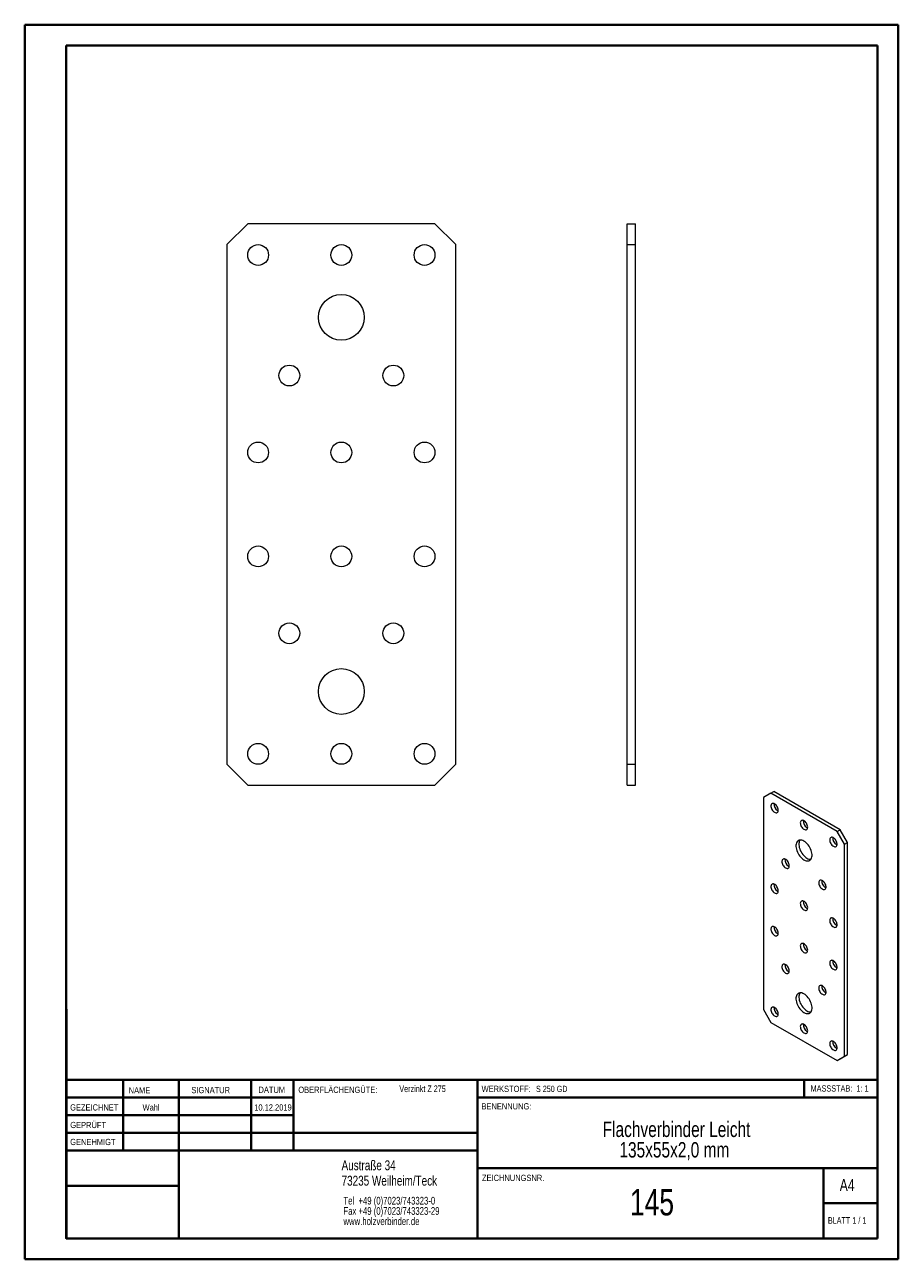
# Model space of a CAD drawing. Header units: millimetres. Extents: x 0 to 210, y 0 to 297.
import ezdxf

# ---------------------------------------------------------------- set-up
doc = ezdxf.new("R2010")
doc.units = ezdxf.units.MM
doc.styles.add('SLDTEXTSTYLE0', font='TXT', dxfattribs={"width": 0.75})
doc.styles.add('SLDTEXTSTYLE1', font='TXT', dxfattribs={"width": 0.681818})
doc.styles.add('SLDTEXTSTYLE2', font='TXT', dxfattribs={"width": 0.7})
doc.styles.add('SLDTEXTSTYLE3', font='TXT', dxfattribs={"width": 0.6875})

# ---------------------------------------------------------------- blocks, each defined once
blk = doc.blocks.new('SW_NOTE_0')
at = {"color": 0, "linetype": 'Continuous', "lineweight": 0, "char_height": 1.8521, "attachment_point": 1, "style": 'SLDTEXTSTYLE0'}
for s, insert in [('Tel  +49 (0)7023/743323-0', (0, 2.39)), ('Fax +49 (0)7023/743323-29', (0, -0.08)), ('www.holzverbinder.de', (0, -2.55))]:
    blk.add_mtext(s, dxfattribs=dict(at, insert=insert))
blk = doc.blocks.new('SW_NOTE_1')
at = {"color": 0, "linetype": 'Continuous', "lineweight": 0, "char_height": 3.7042, "attachment_point": 2, "style": 'SLDTEXTSTYLE0'}
for s, insert in [('Flachverbinder Leicht', (25.58, 4.77)), ('135x55x2,0 mm', (25.06, -0.16))]:
    blk.add_mtext(s, dxfattribs=dict(at, insert=insert))

msp = doc.modelspace()

# ---------------------------------------------------------------- linework, layer by layer
at = {"color": 7, "linetype": 'Continuous', "lineweight": 40}
for p, q in [((0.08, 0.21), (0.08, 297.21)), ((0.08, 297.21), (210.08, 297.21)), ((210.08, 0.21), (210.08, 297.21)), ((210.08, 292.21), (210.08, 297.21)), ((10.08, 292.21), (205.08, 292.21)), ((10.08, 5.21), (10.08, 292.21)), ((205.08, 5.21), (205.08, 292.21)), ((10.11, 60.37), (10.11, 5.12)), ((205.08, 43.37), (10.11, 43.37)), ((23.71, 43.37), (23.71, 26.37)), ((37.1, 43.37), (37.1, 5.12)), ((54.51, 43.37), (54.51, 26.37)), ((64.71, 26.37), (64.71, 43.37)), ((108.91, 43.37), (108.91, 5.12)), ((187.47, 39.12), (187.47, 43.37)), ((64.71, 39.1), (10.11, 39.1)), ((205.08, 39.12), (108.91, 39.12)), ((64.71, 34.87), (10.11, 34.87)), ((108.91, 30.62), (10.11, 30.62)), ((108.91, 26.37), (10.11, 26.37)), ((108.91, 22.12), (205.08, 22.12)), ((192.08, 5.21), (192.08, 22.21)), ((37.1, 17.87), (10.11, 17.87)), ((10.11, 13.71), (10.08, 13.71)), ((205.08, 13.71), (192.08, 13.71)), ((10.11, 9.46), (10.08, 9.46)), ((10.08, 5.21), (205.08, 5.21)), ((205.08, 5.21), (180.99, 5.21)), ((0.08, 0.21), (210.08, 0.21))]:
    msp.add_line(p, q, dxfattribs=at)
at = {"color": 7, "linetype": 'Continuous', "lineweight": 15}
for p, q in [((53.69, 249.31), (48.69, 244.31)), ((98.69, 249.31), (53.69, 249.31)), ((103.69, 244.31), (98.69, 249.31)), ((144.87, 244.31), (144.87, 249.31)), ((144.87, 249.31), (146.87, 249.31)), ((146.87, 244.31), (146.87, 249.31)), ((48.69, 244.31), (48.69, 119.31)), ((103.69, 119.31), (103.69, 244.31)), ((144.87, 244.31), (146.87, 244.31)), ((144.87, 119.31), (144.87, 244.31)), ((146.87, 119.31), (146.87, 244.31)), ((48.69, 119.31), (53.69, 114.31)), ((98.69, 114.31), (103.69, 119.31)), ((144.87, 114.31), (144.87, 119.31)), ((144.87, 119.31), (146.87, 119.31)), ((146.87, 114.31), (146.87, 119.31)), ((53.69, 114.31), (98.69, 114.31)), ((144.87, 114.31), (146.87, 114.31)), ((179.46, 112.34), (177.69, 111.32)), ((177.69, 111.32), (177.69, 60.28)), ((179.46, 112.34), (180.17, 112.74)), ((195.37, 103.15), (179.46, 112.34)), ((196.08, 103.56), (180.17, 112.74)), ((181.05, 108.15), (181.21, 108.08)), ((188.12, 104.07), (188.28, 103.99)), ((195.37, 103.15), (196.08, 103.56)), ((197.14, 100.09), (195.37, 103.15)), ((197.84, 100.5), (196.08, 103.56)), ((195.19, 99.99), (195.35, 99.91)), ((197.14, 100.09), (197.84, 100.5)), ((197.14, 49.06), (197.14, 100.09)), ((197.84, 49.46), (197.84, 100.5)), ((183.7, 94.78), (183.86, 94.71)), ((192.54, 89.68), (192.7, 89.6)), ((181.05, 88.76), (181.21, 88.68)), ((188.12, 84.68), (188.28, 84.6)), ((195.19, 80.6), (195.35, 80.52)), ((181.05, 78.55), (181.21, 78.48)), ((188.12, 74.47), (188.28, 74.39)), ((183.7, 69.47), (183.86, 69.39)), ((195.19, 70.39), (195.35, 70.31)), ((192.54, 64.37), (192.7, 64.29)), ((177.69, 60.28), (179.46, 57.22)), ((179.46, 57.22), (195.37, 48.04)), ((181.05, 59.16), (181.21, 59.08)), ((188.12, 55.08), (188.28, 55)), ((195.19, 51), (195.35, 50.92)), ((195.37, 48.04), (197.14, 49.06)), ((195.37, 48.04), (196.08, 48.44)), ((196.08, 48.44), (197.84, 49.46)), ((197.14, 49.06), (197.84, 49.46))]:
    msp.add_line(p, q, dxfattribs=at)
at = {"color": 7, "linetype": 'Continuous', "lineweight": 0}
for p, q in [((64.71, 39.12), (10.11, 39.12)), ((23.71, 5.21), (23.71, 5.12)), ((54.51, 5.21), (54.51, 5.12))]:
    msp.add_line(p, q, dxfattribs=at)
at = {"color": 7, "linetype": 'Continuous', "lineweight": 15, "flags": 128}
for points in [[(180.34, 107.74), (180.52, 107.66), (180.69, 107.63), (180.85, 107.64), (180.98, 107.69), (181.09, 107.79), (181.17, 107.93), (181.22, 108.11), (181.23, 108.31), (181.2, 108.53), (181.14, 108.76), (181.04, 108.99), (180.92, 109.21), (180.77, 109.41), (180.61, 109.59), (180.43, 109.73), (180.25, 109.83), (180.08, 109.89), (179.91, 109.9), (179.77, 109.87), (179.64, 109.79), (179.55, 109.67), (179.49, 109.51), (179.46, 109.33), (179.47, 109.11), (179.51, 108.89), (179.59, 108.66), (179.7, 108.43), (179.84, 108.22), (179.99, 108.03), (180.17, 107.87), (180.34, 107.74)], [(187.41, 103.66), (187.59, 103.58), (187.76, 103.54), (187.92, 103.55), (188.06, 103.61), (188.16, 103.71), (188.24, 103.85), (188.29, 104.02), (188.3, 104.22), (188.27, 104.44), (188.21, 104.67), (188.11, 104.9), (187.99, 105.12), (187.84, 105.33), (187.68, 105.5), (187.5, 105.65), (187.33, 105.75), (187.15, 105.81), (186.99, 105.82), (186.84, 105.79), (186.72, 105.71), (186.62, 105.59), (186.56, 105.43), (186.53, 105.24), (186.54, 105.03), (186.59, 104.81), (186.66, 104.58), (186.77, 104.35), (186.91, 104.14), (187.07, 103.95), (187.24, 103.79), (187.41, 103.66)], [(187.41, 96.31), (187.68, 96.18), (187.94, 96.09), (188.19, 96.05), (188.42, 96.06), (188.64, 96.11), (188.84, 96.21), (189, 96.35), (189.14, 96.53), (189.25, 96.75), (189.32, 97), (189.35, 97.29), (189.35, 97.59), (189.32, 97.92), (189.25, 98.25), (189.14, 98.59), (189, 98.94), (188.84, 99.27), (188.64, 99.59), (188.42, 99.89), (188.19, 100.17), (187.94, 100.42), (187.68, 100.63), (187.41, 100.8), (187.15, 100.94), (186.89, 101.02), (186.64, 101.07), (186.4, 101.06), (186.19, 101.01), (185.99, 100.91), (185.83, 100.77), (185.69, 100.59), (185.58, 100.37), (185.51, 100.11), (185.47, 99.83), (185.47, 99.53), (185.51, 99.2), (185.58, 98.86), (185.69, 98.52), (185.83, 98.18), (185.99, 97.85), (186.19, 97.52), (186.4, 97.22), (186.64, 96.95), (186.89, 96.7), (187.15, 96.49), (187.41, 96.31)], [(186.44, 101.06), (186.4, 101), (186.29, 100.78), (186.22, 100.52), (186.18, 100.24), (186.18, 99.93), (186.22, 99.61), (186.29, 99.27), (186.4, 98.93), (186.53, 98.59), (186.7, 98.25), (186.89, 97.93), (187.11, 97.63), (187.35, 97.35), (187.6, 97.11), (187.86, 96.89), (188.12, 96.72)], [(194.49, 99.58), (194.66, 99.5), (194.83, 99.46), (194.99, 99.47), (195.13, 99.53), (195.24, 99.63), (195.31, 99.77), (195.36, 99.94), (195.37, 100.14), (195.34, 100.36), (195.28, 100.59), (195.18, 100.82), (195.06, 101.04), (194.91, 101.25), (194.75, 101.42), (194.57, 101.56), (194.4, 101.67), (194.22, 101.73), (194.06, 101.74), (193.91, 101.71), (193.79, 101.63), (193.69, 101.51), (193.63, 101.35), (193.6, 101.16), (193.61, 100.95), (193.66, 100.72), (193.74, 100.49), (193.84, 100.27), (193.98, 100.05), (194.14, 99.86), (194.31, 99.7), (194.49, 99.58)], [(183, 94.37), (183.17, 94.29), (183.34, 94.25), (183.5, 94.26), (183.64, 94.32), (183.75, 94.42), (183.82, 94.56), (183.87, 94.73), (183.88, 94.94), (183.85, 95.16), (183.79, 95.39), (183.69, 95.62), (183.57, 95.84), (183.42, 96.04), (183.26, 96.21), (183.08, 96.36), (182.91, 96.46), (182.73, 96.52), (182.57, 96.53), (182.42, 96.5), (182.3, 96.42), (182.2, 96.3), (182.14, 96.14), (182.11, 95.96), (182.12, 95.74), (182.17, 95.52), (182.24, 95.29), (182.35, 95.06), (182.49, 94.85), (182.65, 94.66), (182.82, 94.5), (183, 94.37)], [(180.34, 88.35), (180.52, 88.27), (180.69, 88.23), (180.85, 88.24), (180.98, 88.3), (181.09, 88.4), (181.17, 88.54), (181.22, 88.71), (181.23, 88.91), (181.2, 89.13), (181.14, 89.36), (181.04, 89.59), (180.92, 89.81), (180.77, 90.02), (180.61, 90.19), (180.43, 90.34), (180.25, 90.44), (180.08, 90.5), (179.91, 90.51), (179.77, 90.48), (179.64, 90.4), (179.55, 90.28), (179.49, 90.12), (179.46, 89.93), (179.47, 89.72), (179.51, 89.5), (179.59, 89.26), (179.7, 89.04), (179.84, 88.83), (179.99, 88.63), (180.17, 88.47), (180.34, 88.35)], [(191.83, 89.27), (192.01, 89.19), (192.18, 89.15), (192.34, 89.16), (192.47, 89.22), (192.58, 89.32), (192.66, 89.46), (192.71, 89.63), (192.72, 89.83), (192.69, 90.05), (192.63, 90.28), (192.53, 90.51), (192.41, 90.73), (192.26, 90.94), (192.1, 91.11), (191.92, 91.26), (191.74, 91.36), (191.57, 91.42), (191.4, 91.43), (191.26, 91.4), (191.13, 91.32), (191.04, 91.2), (190.98, 91.04), (190.95, 90.85), (190.96, 90.64), (191.01, 90.42), (191.08, 90.18), (191.19, 89.96), (191.33, 89.75), (191.49, 89.55), (191.66, 89.39), (191.83, 89.27)], [(187.41, 84.27), (187.59, 84.19), (187.76, 84.15), (187.92, 84.16), (188.06, 84.22), (188.16, 84.32), (188.24, 84.46), (188.29, 84.63), (188.3, 84.83), (188.27, 85.05), (188.21, 85.28), (188.11, 85.51), (187.99, 85.73), (187.84, 85.93), (187.68, 86.11), (187.5, 86.25), (187.33, 86.36), (187.15, 86.42), (186.99, 86.43), (186.84, 86.4), (186.72, 86.32), (186.62, 86.2), (186.56, 86.04), (186.53, 85.85), (186.54, 85.64), (186.59, 85.41), (186.66, 85.18), (186.77, 84.96), (186.91, 84.74), (187.07, 84.55), (187.24, 84.39), (187.41, 84.27)], [(180.34, 78.14), (180.52, 78.06), (180.69, 78.03), (180.85, 78.04), (180.98, 78.09), (181.09, 78.19), (181.17, 78.33), (181.22, 78.51), (181.23, 78.71), (181.2, 78.93), (181.14, 79.16), (181.04, 79.39), (180.92, 79.61), (180.77, 79.81), (180.61, 79.99), (180.43, 80.13), (180.25, 80.23), (180.08, 80.29), (179.91, 80.3), (179.77, 80.27), (179.64, 80.19), (179.55, 80.07), (179.49, 79.91), (179.46, 79.73), (179.47, 79.51), (179.51, 79.29), (179.59, 79.06), (179.7, 78.83), (179.84, 78.62), (179.99, 78.43), (180.17, 78.27), (180.34, 78.14)], [(194.49, 80.19), (194.66, 80.11), (194.83, 80.07), (194.99, 80.08), (195.13, 80.13), (195.24, 80.23), (195.31, 80.37), (195.36, 80.55), (195.37, 80.75), (195.34, 80.97), (195.28, 81.2), (195.18, 81.43), (195.06, 81.65), (194.91, 81.85), (194.75, 82.03), (194.57, 82.17), (194.4, 82.27), (194.22, 82.33), (194.06, 82.35), (193.91, 82.31), (193.79, 82.24), (193.69, 82.12), (193.63, 81.96), (193.6, 81.77), (193.61, 81.56), (193.66, 81.33), (193.74, 81.1), (193.84, 80.87), (193.98, 80.66), (194.14, 80.47), (194.31, 80.31), (194.49, 80.19)], [(187.41, 74.06), (187.59, 73.98), (187.76, 73.94), (187.92, 73.95), (188.06, 74.01), (188.16, 74.11), (188.24, 74.25), (188.29, 74.42), (188.3, 74.62), (188.27, 74.84), (188.21, 75.07), (188.11, 75.3), (187.99, 75.52), (187.84, 75.73), (187.68, 75.9), (187.5, 76.05), (187.33, 76.15), (187.15, 76.21), (186.99, 76.22), (186.84, 76.19), (186.72, 76.11), (186.62, 75.99), (186.56, 75.83), (186.53, 75.64), (186.54, 75.43), (186.59, 75.21), (186.66, 74.98), (186.77, 74.75), (186.91, 74.54), (187.07, 74.35), (187.24, 74.19), (187.41, 74.06)], [(194.49, 69.98), (194.66, 69.9), (194.83, 69.86), (194.99, 69.87), (195.13, 69.93), (195.24, 70.03), (195.31, 70.17), (195.36, 70.34), (195.37, 70.54), (195.34, 70.76), (195.28, 70.99), (195.18, 71.22), (195.06, 71.44), (194.91, 71.65), (194.75, 71.82), (194.57, 71.96), (194.4, 72.07), (194.22, 72.13), (194.06, 72.14), (193.91, 72.11), (193.79, 72.03), (193.69, 71.91), (193.63, 71.75), (193.6, 71.56), (193.61, 71.35), (193.66, 71.12), (193.74, 70.89), (193.84, 70.67), (193.98, 70.45), (194.14, 70.26), (194.31, 70.1), (194.49, 69.98)], [(183, 69.06), (183.17, 68.98), (183.34, 68.94), (183.5, 68.95), (183.64, 69.01), (183.75, 69.11), (183.82, 69.25), (183.87, 69.42), (183.88, 69.62), (183.85, 69.84), (183.79, 70.07), (183.69, 70.3), (183.57, 70.52), (183.42, 70.73), (183.26, 70.9), (183.08, 71.04), (182.91, 71.15), (182.73, 71.21), (182.57, 71.22), (182.42, 71.19), (182.3, 71.11), (182.2, 70.99), (182.14, 70.83), (182.11, 70.64), (182.12, 70.43), (182.17, 70.21), (182.24, 69.97), (182.35, 69.75), (182.49, 69.53), (182.65, 69.34), (182.82, 69.18), (183, 69.06)], [(191.83, 63.96), (192.01, 63.88), (192.18, 63.84), (192.34, 63.85), (192.47, 63.91), (192.58, 64.01), (192.66, 64.15), (192.71, 64.32), (192.72, 64.52), (192.69, 64.74), (192.63, 64.97), (192.53, 65.2), (192.41, 65.42), (192.26, 65.62), (192.1, 65.8), (191.92, 65.94), (191.74, 66.05), (191.57, 66.11), (191.4, 66.12), (191.26, 66.09), (191.13, 66.01), (191.04, 65.89), (190.98, 65.73), (190.95, 65.54), (190.96, 65.33), (191.01, 65.1), (191.08, 64.87), (191.19, 64.65), (191.33, 64.43), (191.49, 64.24), (191.66, 64.08), (191.83, 63.96)], [(187.41, 59.57), (187.68, 59.44), (187.94, 59.35), (188.19, 59.31), (188.42, 59.31), (188.64, 59.36), (188.84, 59.46), (189, 59.6), (189.14, 59.78), (189.25, 60), (189.32, 60.26), (189.35, 60.54), (189.35, 60.85), (189.32, 61.17), (189.25, 61.51), (189.14, 61.85), (189, 62.19), (188.84, 62.53), (188.64, 62.85), (188.42, 63.15), (188.19, 63.43), (187.94, 63.67), (187.68, 63.89), (187.41, 64.06), (187.15, 64.19), (186.89, 64.28), (186.64, 64.32), (186.4, 64.32), (186.19, 64.26), (185.99, 64.17), (185.83, 64.03), (185.69, 63.84), (185.58, 63.62), (185.51, 63.37), (185.47, 63.09), (185.47, 62.78), (185.51, 62.46), (185.58, 62.12), (185.69, 61.78), (185.83, 61.44), (185.99, 61.1), (186.19, 60.78), (186.4, 60.48), (186.64, 60.2), (186.89, 59.95), (187.15, 59.74), (187.41, 59.57)], [(186.44, 64.32), (186.4, 64.25), (186.29, 64.03), (186.22, 63.78), (186.18, 63.5), (186.18, 63.19), (186.22, 62.86), (186.29, 62.53), (186.4, 62.19), (186.53, 61.84), (186.7, 61.51), (186.89, 61.19), (187.11, 60.89), (187.35, 60.61), (187.6, 60.36), (187.86, 60.15), (188.12, 59.98)], [(180.34, 58.75), (180.52, 58.67), (180.69, 58.63), (180.85, 58.64), (180.98, 58.7), (181.09, 58.8), (181.17, 58.94), (181.22, 59.11), (181.23, 59.31), (181.2, 59.53), (181.14, 59.76), (181.04, 59.99), (180.92, 60.21), (180.77, 60.42), (180.61, 60.59), (180.43, 60.74), (180.25, 60.84), (180.08, 60.9), (179.91, 60.91), (179.77, 60.88), (179.64, 60.8), (179.55, 60.68), (179.49, 60.52), (179.46, 60.33), (179.47, 60.12), (179.51, 59.9), (179.59, 59.67), (179.7, 59.44), (179.84, 59.23), (179.99, 59.04), (180.17, 58.87), (180.34, 58.75)], [(187.41, 54.67), (187.59, 54.59), (187.76, 54.55), (187.92, 54.56), (188.06, 54.62), (188.16, 54.72), (188.24, 54.86), (188.29, 55.03), (188.3, 55.23), (188.27, 55.45), (188.21, 55.68), (188.11, 55.91), (187.99, 56.13), (187.84, 56.33), (187.68, 56.51), (187.5, 56.65), (187.33, 56.76), (187.15, 56.82), (186.99, 56.83), (186.84, 56.8), (186.72, 56.72), (186.62, 56.6), (186.56, 56.44), (186.53, 56.25), (186.54, 56.04), (186.59, 55.81), (186.66, 55.58), (186.77, 55.36), (186.91, 55.14), (187.07, 54.95), (187.24, 54.79), (187.41, 54.67)], [(194.49, 50.59), (194.66, 50.51), (194.83, 50.47), (194.99, 50.48), (195.13, 50.53), (195.24, 50.64), (195.31, 50.77), (195.36, 50.95), (195.37, 51.15), (195.34, 51.37), (195.28, 51.6), (195.18, 51.83), (195.06, 52.05), (194.91, 52.25), (194.75, 52.43), (194.57, 52.57), (194.4, 52.68), (194.22, 52.73), (194.06, 52.75), (193.91, 52.71), (193.79, 52.64), (193.69, 52.52), (193.63, 52.36), (193.6, 52.17), (193.61, 51.96), (193.66, 51.73), (193.74, 51.5), (193.84, 51.27), (193.98, 51.06), (194.14, 50.87), (194.31, 50.71), (194.49, 50.59)]]:
    msp.add_lwpolyline(points, dxfattribs=at)
at = {"color": 7, "linetype": 'Continuous', "lineweight": 15}
for centre, radius in [((56.19, 241.81), 2.5), ((76.19, 241.81), 2.5), ((96.19, 241.81), 2.5), ((76.19, 226.81), 5.5), ((63.69, 212.81), 2.5), ((88.69, 212.81), 2.5), ((56.19, 194.31), 2.5), ((76.19, 194.31), 2.5), ((96.19, 194.31), 2.5), ((56.19, 169.31), 2.5), ((76.19, 169.31), 2.5), ((96.19, 169.31), 2.5), ((63.69, 150.81), 2.5), ((88.69, 150.81), 2.5), ((76.19, 136.81), 5.5), ((56.19, 121.81), 2.5), ((76.19, 121.81), 2.5), ((96.19, 121.81), 2.5)]:
    msp.add_circle(centre, radius, dxfattribs=at)
for centre, radius, start, end in [((182.01, 109.72), 1.84, 175.4935, 238.3991), ((189.08, 105.63), 1.84, 175.4935, 238.3991), ((196.16, 101.55), 1.84, 175.4935, 238.3991), ((184.66, 96.35), 1.84, 175.4935, 238.3991), ((189.02, 98.13), 1.68, 237.5328, 272.5875), ((182.01, 90.32), 1.84, 175.4935, 238.3991), ((193.5, 91.24), 1.84, 175.4935, 238.3991), ((189.08, 86.24), 1.84, 175.4935, 238.3991), ((182.01, 80.12), 1.84, 175.4935, 238.3991), ((196.16, 82.16), 1.84, 175.4935, 238.3991), ((189.08, 76.04), 1.84, 175.4935, 238.3991), ((196.16, 71.95), 1.84, 175.4935, 238.3991), ((184.66, 71.03), 1.84, 175.4935, 238.3991), ((193.5, 65.93), 1.84, 175.4935, 238.3991), ((182.01, 60.72), 1.84, 175.4935, 238.3991), ((189.02, 61.39), 1.68, 237.5328, 272.5875), ((189.08, 56.64), 1.84, 175.4935, 238.3991), ((196.16, 52.56), 1.84, 175.4935, 238.3991)]:
    msp.add_arc(centre, radius, start, end, dxfattribs=at)

# ---------------------------------------------------------------- block references
at = {"color": 7, "linetype": 'Continuous', "lineweight": 0}
for name, p in [('SW_NOTE_1', (131.19, 28.57)), ('SW_NOTE_0', (76.7, 12.85))]:
    msp.add_blockref(name, p, dxfattribs=at)

# ---------------------------------------------------------------- texts
for s, insert, char_height, attachment_point, style in [('NAME', (25.07, 41.62), 1.5, 1, 'SLDTEXTSTYLE0'), ('SIGNATUR', (40.14, 41.68), 1.5, 1, 'SLDTEXTSTYLE0'), ('DATUM', (56.28, 41.74), 1.5, 1, 'SLDTEXTSTYLE0'), ('OBERFLÄCHENGÜTE:', (65.86, 41.74), 1.5, 1, 'SLDTEXTSTYLE0'), ('Verzinkt Z 275', (90.14, 42.03), 1.5875, 1, 'SLDTEXTSTYLE0'), ('WERKSTOFF:', (109.91, 41.96), 1.5, 1, 'SLDTEXTSTYLE0'), ('S 250 GD', (122.99, 41.96), 1.5, 1, 'SLDTEXTSTYLE3'), ('MASSSTAB:  1: 1', (188.99, 42.07), 1.5, 1, 'SLDTEXTSTYLE2'), ('GEZEICHNET', (11, 37.51), 1.5, 1, 'SLDTEXTSTYLE0'), ('Wahl', (30.46, 37.5), 1.499, 2, 'SLDTEXTSTYLE0'), ('10.12.2019', (59.76, 37.5), 1.499, 2, 'SLDTEXTSTYLE0'), ('BENENNUNG:', (109.88, 37.77), 1.5, 1, 'SLDTEXTSTYLE0'), ('GEPRÜFT', (11.03, 33.28), 1.5, 1, 'SLDTEXTSTYLE0'), ('GENEHMIGT', (11.02, 29.19), 1.5, 1, 'SLDTEXTSTYLE0'), ('Austraße 34', (76.25, 24.02), 2.3813, 1, 'SLDTEXTSTYLE0'), ('73235 Weilheim/Teck', (76.25, 20.32), 2.3813, 1, 'SLDTEXTSTYLE0'), ('ZEICHNUNGSNR.', (110, 20.55), 1.5, 1, 'SLDTEXTSTYLE0'), ('A4', (196, 19.52), 2.91, 1, 'SLDTEXTSTYLE0'), ('145', (150.86, 17.12), 6.35, 2, 'SLDTEXTSTYLE0'), ('BLATT 1 / 1', (193.16, 10.36), 1.5875, 1, 'SLDTEXTSTYLE1')]:
    msp.add_mtext(s, dxfattribs=dict(at, insert=insert, char_height=char_height, attachment_point=attachment_point, style=style))

doc.saveas('drawing.dxf')
